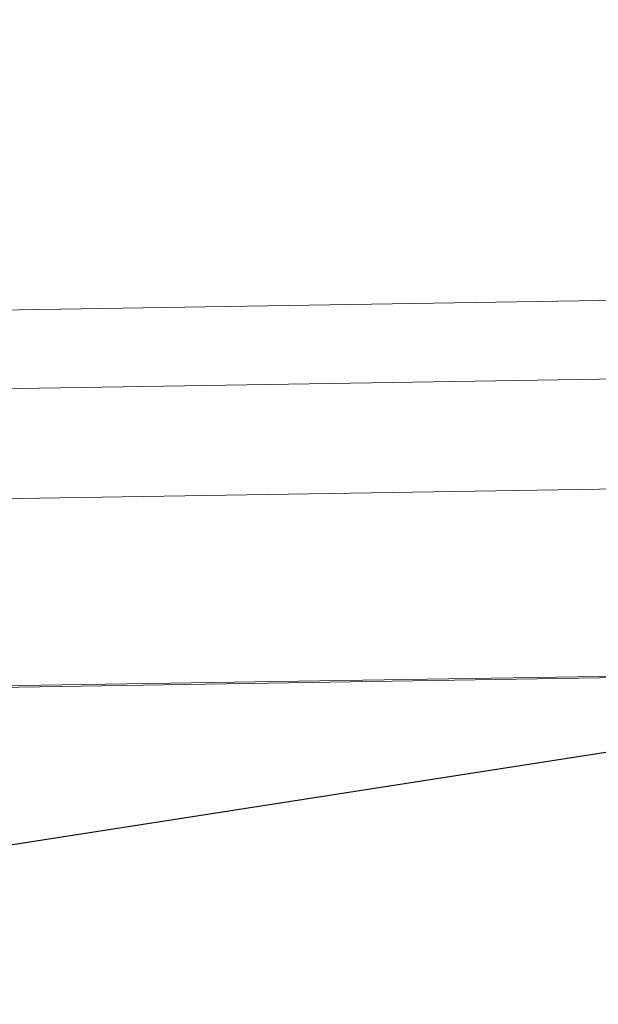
# Model space of a CAD drawing. Header units: feet. Extents: x 1615653 to 1618118, y 708897 to 711917.
# Tile 64 of 183: x 1618069.474 to 1618069.628, y 710709.465 to 710709.726. Entities that reach past the tile are written whole.
import ezdxf

# ---------------------------------------------------------------- set-up
doc = ezdxf.new("R2010")
doc.units = ezdxf.units.FT
doc.header["$LTSCALE"] = 20
doc.header["$MEASUREMENT"] = 0
doc.layers.add('Level 21', color=7, linetype='Continuous', lineweight=0)

msp = doc.modelspace()

# ---------------------------------------------------------------- linework, layer by layer
at = {"color": 8}
msp.add_line((1618066.77766, 710709.08679), (1618070.12848, 710709.60915), dxfattribs=at)
at = {"layer": 'Level 21', "color": 7, "linetype": 'Continuous', "lineweight": 13}
for p, q in [((1618074.28459, 710709.72565), (1618069.28552, 710709.64567)), ((1618074.28492, 710709.70482), (1618069.28552, 710709.62483)), ((1618074.28539, 710709.67566), (1618069.21886, 710709.59459)), ((1618070.28552, 710709.56165), (1618069.15223, 710709.54407)), ((1618070.28552, 710709.56165), (1618069.18632, 710709.54407))]:
    msp.add_line(p, q, dxfattribs=at)

doc.saveas('drawing.dxf')
